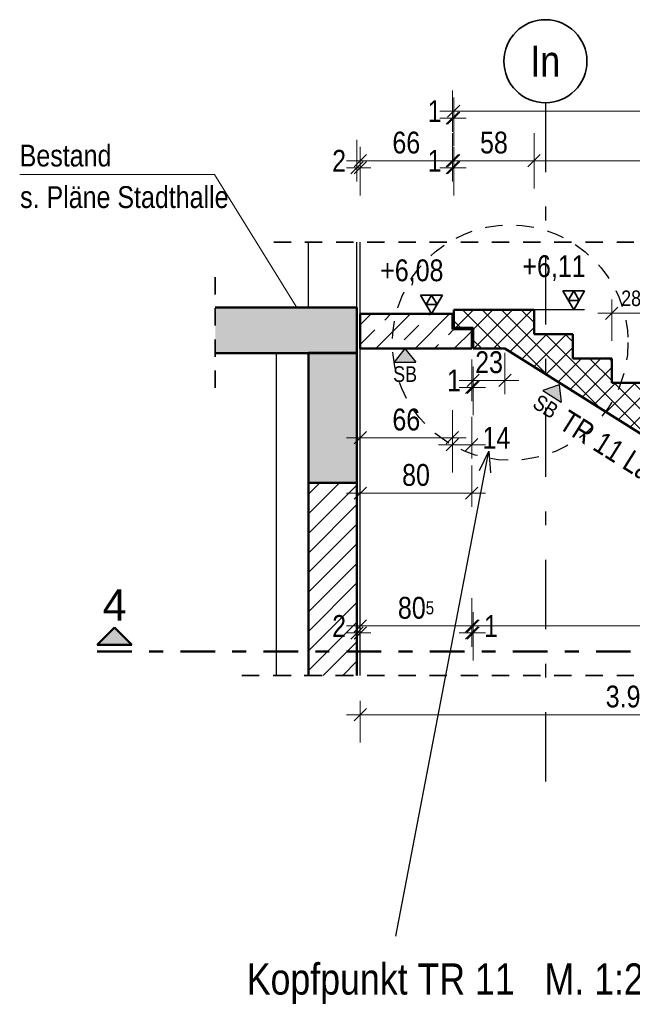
# Model space of a CAD drawing. Header units: millimetres. Extents: x 0 to 60.3, y -32.3 to 42.
# Tile 24 of 57: x 21.7 to 26.1, y 8.6 to 15.7. Entities that reach past the tile are written whole.
import ezdxf
from ezdxf.enums import TextEntityAlignment as Align

# ---------------------------------------------------------------- set-up
doc = ezdxf.new("R2010")
doc.units = ezdxf.units.MM
for name, pattern in [('DASHDOT', [1, 0.5, -0.25, 0, -0.25]), ('DASHDOTX2', [2, 1, -0.5, 0, -0.5]), ('HIDDEN', [0.375, 0.25, -0.125])]:
    doc.linetypes.add(name, pattern=pattern)
doc.layers.add('Achsen', color=7, linetype='Continuous', lineweight=20)
doc.layers.add('Schraffuren', color=7, linetype='Continuous', lineweight=20)
doc.styles.add('Arial', font='arial.ttf')
doc.styles.add('Arial Narrow', font='ARIALN.TTF')
doc.dimstyles.new('Arch_Strakon_dimstyle', dxfattribs={"dimtxt": 15.75, "dimasz": 1, "dimexe": 1.25, "dimexo": 0.0625, "dimgap": 1, "dimtad": 0, "dimdec": 4, "dimzin": 12, "dimdsep": 46, "dimtxsty": 'Arial Narrow', "dimblk": 'Arrowhead_Tick', "dimsah": 1, "dimcen": 0, "dimse1": 1, "dimse2": 1, "dimclrd": 6, "dimclrt": 2, "dimazin": 0, "dimtfac": 1, "dimtdec": 4, "dimtmove": 0, "dimatfit": 3, "dimldrblk": 'NONE', "dimfxl": 1, "dimtvp": 1, "dimtolj": 1, "dimtzin": 0, "dimlwd": 13, "dimarcsym": 2})

# ---------------------------------------------------------------- blocks, each defined once
blk = doc.blocks.new('Arrowhead_Tick')
at = {"color": 0, "linetype": 'Continuous', "lineweight": -2}
for p, q in [((0, 20), (0, -10)), ((-1, 0), (0, 0)), ((10, 0), (0, 0))]:
    blk.add_line(p, q, dxfattribs=at)
at = {"color": 2, "linetype": 'Continuous', "lineweight": 35}
blk.add_line((4.42, 4.42), (-4.42, -4.42), dxfattribs=at)
blk = doc.blocks.new('*D167')
at = {"color": 6, "linetype": 'Continuous', "lineweight": 13}
blk.add_line((24.1229, 10.6921), (27.9979, 10.6921), dxfattribs=at)
at = {"layer": 'Defpoints', "color": 0}
for p in [(24.1129, 10.9759), (28.0079, 10.9759), (28.0079, 10.6921)]:
    blk.add_point(p, dxfattribs=at)
at = {"color": 6, "lineweight": 13, "xscale": 0.01, "yscale": 0.01, "zscale": 0.01}
blk.add_blockref('Arrowhead_Tick', (28.0079, 10.6921), dxfattribs=at)
at = {"color": 6, "lineweight": 13, "xscale": 0.01, "yscale": 0.01, "zscale": 0.01, "rotation": 180}
blk.add_blockref('Arrowhead_Tick', (24.1129, 10.6921), dxfattribs=at)
at = {"color": 2, "lineweight": 35, "insert": (26.0604, 10.8225), "char_height": 0.1575, "attachment_point": 5, "style": 'Arial Narrow'}
blk.add_mtext('\\A1;3.90', dxfattribs=at)
blk = doc.blocks.new('_None')
blk = doc.blocks.new('*D171')
at = {"color": 6, "linetype": 'Continuous', "lineweight": 13}
for p, q in [((24.0788, 14.6421), (24.0688, 14.6421)), ((24.0888, 14.6421), (24.1129, 14.6421)), ((24.1229, 14.6421), (24.1329, 14.6421))]:
    blk.add_line(p, q, dxfattribs=at)
at = {"layer": 'Defpoints', "color": 0}
for p in [(24.1129, 14.6421), (24.0888, 14.1032), (24.1129, 14.1032)]:
    blk.add_point(p, dxfattribs=at)
at = {"color": 6, "lineweight": 13, "xscale": 0.01, "yscale": 0.01, "zscale": 0.01}
blk.add_blockref('Arrowhead_Tick', (24.0888, 14.6421), dxfattribs=at)
at = {"color": 6, "lineweight": 13, "xscale": 0.01, "yscale": 0.01, "zscale": 0.01, "rotation": 180}
blk.add_blockref('Arrowhead_Tick', (24.1129, 14.6421), dxfattribs=at)
at = {"color": 2, "lineweight": 35, "insert": (23.9604, 14.6921), "char_height": 0.1575, "attachment_point": 5, "style": 'Arial Narrow'}
blk.add_mtext('\\A1;2', dxfattribs=at)
blk = doc.blocks.new('*D172')
at = {"color": 6, "linetype": 'Continuous', "lineweight": 13}
blk.add_line((24.1229, 14.6921), (24.7679, 14.6921), dxfattribs=at)
at = {"layer": 'Defpoints', "color": 0}
for p in [(24.7779, 14.6921), (24.1129, 14.1032), (24.7779, 13.5859)]:
    blk.add_point(p, dxfattribs=at)
at = {"color": 6, "lineweight": 13, "xscale": 0.01, "yscale": 0.01, "zscale": 0.01}
blk.add_blockref('Arrowhead_Tick', (24.7779, 14.6921), dxfattribs=at)
at = {"color": 6, "lineweight": 13, "xscale": 0.01, "yscale": 0.01, "zscale": 0.01, "rotation": 180}
blk.add_blockref('Arrowhead_Tick', (24.1129, 14.6921), dxfattribs=at)
at = {"color": 2, "lineweight": 35, "insert": (24.4454, 14.8225), "char_height": 0.1575, "attachment_point": 5, "style": 'Arial Narrow'}
blk.add_mtext('\\A1;66', dxfattribs=at)
blk = doc.blocks.new('*D173')
at = {"color": 6, "linetype": 'Continuous', "lineweight": 13}
for p, q in [((24.7679, 14.6421), (24.7579, 14.6421)), ((24.7779, 14.6421), (24.7879, 14.6421)), ((24.7979, 14.6421), (24.8079, 14.6421))]:
    blk.add_line(p, q, dxfattribs=at)
at = {"layer": 'Defpoints', "color": 0}
for p in [(24.7879, 14.6421), (24.7779, 13.5859), (24.7879, 13.6159)]:
    blk.add_point(p, dxfattribs=at)
at = {"color": 6, "lineweight": 13, "xscale": 0.01, "yscale": 0.01, "zscale": 0.01}
blk.add_blockref('Arrowhead_Tick', (24.7779, 14.6421), dxfattribs=at)
at = {"color": 6, "lineweight": 13, "xscale": 0.01, "yscale": 0.01, "zscale": 0.01, "rotation": 180}
blk.add_blockref('Arrowhead_Tick', (24.7879, 14.6421), dxfattribs=at)
at = {"color": 2, "lineweight": 35, "insert": (24.6495, 14.6921), "char_height": 0.1575, "attachment_point": 5, "style": 'Arial Narrow'}
blk.add_mtext('\\A1;1', dxfattribs=at)
blk = doc.blocks.new('*D174')
at = {"color": 6, "linetype": 'Continuous', "lineweight": 13}
blk.add_line((24.7979, 14.6921), (25.3579, 14.6921), dxfattribs=at)
at = {"layer": 'Defpoints', "color": 0}
for p in [(25.3679, 14.6921), (24.7879, 13.6159), (25.3679, 13.6159)]:
    blk.add_point(p, dxfattribs=at)
at = {"color": 6, "lineweight": 13, "xscale": 0.01, "yscale": 0.01, "zscale": 0.01}
blk.add_blockref('Arrowhead_Tick', (25.3679, 14.6921), dxfattribs=at)
at = {"color": 6, "lineweight": 13, "xscale": 0.01, "yscale": 0.01, "zscale": 0.01, "rotation": 180}
blk.add_blockref('Arrowhead_Tick', (24.7879, 14.6921), dxfattribs=at)
at = {"color": 2, "lineweight": 35, "insert": (25.0779, 14.8225), "char_height": 0.1575, "attachment_point": 5, "style": 'Arial Narrow'}
blk.add_mtext('\\A1;58', dxfattribs=at)
blk = doc.blocks.new('*D175')
at = {"color": 6, "linetype": 'Continuous', "lineweight": 13}
blk.add_line((25.3779, 14.6921), (27.8779, 14.6921), dxfattribs=at)
at = {"layer": 'Defpoints', "color": 0}
for p in [(27.8879, 14.6921), (25.3679, 13.6159), (27.8879, 11.8559)]:
    blk.add_point(p, dxfattribs=at)
at = {"color": 6, "lineweight": 13, "xscale": 0.01, "yscale": 0.01, "zscale": 0.01}
blk.add_blockref('Arrowhead_Tick', (27.8879, 14.6921), dxfattribs=at)
at = {"color": 6, "lineweight": 13, "xscale": 0.01, "yscale": 0.01, "zscale": 0.01, "rotation": 180}
blk.add_blockref('Arrowhead_Tick', (25.3679, 14.6921), dxfattribs=at)
at = {"color": 2, "lineweight": 35, "insert": (26.6279, 14.8225), "char_height": 0.1575, "attachment_point": 5, "style": 'Arial Narrow'}
blk.add_mtext('\\A1;2.52', dxfattribs=at)
blk = doc.blocks.new('*D185')
at = {"color": 6, "linetype": 'Continuous', "lineweight": 13}
blk.add_line((24.1229, 12.6921), (24.7679, 12.6921), dxfattribs=at)
at = {"layer": 'Defpoints', "color": 0}
for p in [(24.7779, 13.5859), (24.1129, 13.3359), (24.7779, 12.6921)]:
    blk.add_point(p, dxfattribs=at)
at = {"color": 6, "lineweight": 13, "xscale": 0.01, "yscale": 0.01, "zscale": 0.01}
blk.add_blockref('Arrowhead_Tick', (24.7779, 12.6921), dxfattribs=at)
at = {"color": 6, "lineweight": 13, "xscale": 0.01, "yscale": 0.01, "zscale": 0.01, "rotation": 180.0000000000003}
blk.add_blockref('Arrowhead_Tick', (24.1129, 12.6921), dxfattribs=at)
at = {"color": 2, "lineweight": 35, "insert": (24.4454, 12.8225), "char_height": 0.1575, "attachment_point": 5, "style": 'Arial Narrow'}
blk.add_mtext('\\A1;66', dxfattribs=at)
blk = doc.blocks.new('*D186')
at = {"color": 6, "linetype": 'Continuous', "lineweight": 13}
blk.add_line((24.7879, 12.6421), (24.9079, 12.6421), dxfattribs=at)
at = {"layer": 'Defpoints', "color": 0}
for p in [(24.7779, 13.5859), (24.9179, 13.3359), (24.9179, 12.6421)]:
    blk.add_point(p, dxfattribs=at)
at = {"color": 6, "lineweight": 13, "xscale": 0.01, "yscale": 0.01, "zscale": 0.01}
blk.add_blockref('Arrowhead_Tick', (24.9179, 12.6421), dxfattribs=at)
at = {"color": 6, "lineweight": 13, "xscale": 0.01, "yscale": 0.01, "zscale": 0.01, "rotation": 180.0000000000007}
blk.add_blockref('Arrowhead_Tick', (24.7779, 12.6421), dxfattribs=at)
at = {"color": 2, "lineweight": 35, "insert": (25.0958, 12.6921), "char_height": 0.1575, "attachment_point": 5, "style": 'Arial Narrow'}
blk.add_mtext('\\A1;14', dxfattribs=at)
blk = doc.blocks.new('*D187')
at = {"color": 6, "linetype": 'Continuous', "lineweight": 13}
blk.add_line((24.1229, 12.2921), (24.9079, 12.2921), dxfattribs=at)
at = {"layer": 'Defpoints', "color": 0}
for p in [(24.1129, 13.3359), (24.9179, 13.3359), (24.9179, 12.2921)]:
    blk.add_point(p, dxfattribs=at)
at = {"color": 6, "lineweight": 13, "xscale": 0.01, "yscale": 0.01, "zscale": 0.01}
blk.add_blockref('Arrowhead_Tick', (24.9179, 12.2921), dxfattribs=at)
at = {"color": 6, "lineweight": 13, "xscale": 0.01, "yscale": 0.01, "zscale": 0.01, "rotation": 180}
blk.add_blockref('Arrowhead_Tick', (24.1129, 12.2921), dxfattribs=at)
at = {"color": 2, "lineweight": 35, "insert": (24.5154, 12.4225), "char_height": 0.1575, "attachment_point": 5, "style": 'Arial Narrow'}
blk.add_mtext('\\A1;80', dxfattribs=at)
blk = doc.blocks.new('*D246')
at = {"color": 6, "linetype": 'Continuous', "lineweight": 13}
for p, q in [((24.9079, 13.0561), (24.8979, 13.0561)), ((24.9179, 13.0561), (24.9279, 13.0561)), ((24.9379, 13.0561), (24.9479, 13.0561))]:
    blk.add_line(p, q, dxfattribs=at)
at = {"layer": 'Defpoints', "color": 0}
for p in [(24.9179, 13.3359), (24.9279, 13.3359), (24.9279, 13.0561)]:
    blk.add_point(p, dxfattribs=at)
at = {"color": 6, "lineweight": 13, "xscale": 0.01, "yscale": 0.01, "zscale": 0.01}
blk.add_blockref('Arrowhead_Tick', (24.9179, 13.0561), dxfattribs=at)
at = {"color": 6, "lineweight": 13, "xscale": 0.01, "yscale": 0.01, "zscale": 0.01, "rotation": 180}
blk.add_blockref('Arrowhead_Tick', (24.9279, 13.0561), dxfattribs=at)
at = {"color": 2, "lineweight": 35, "insert": (24.7895, 13.1061), "char_height": 0.1575, "attachment_point": 5, "style": 'Arial Narrow'}
blk.add_mtext('\\A1;1', dxfattribs=at)
blk = doc.blocks.new('*D247')
at = {"color": 6, "linetype": 'Continuous', "lineweight": 13}
blk.add_line((24.9379, 13.1061), (25.1475, 13.1061), dxfattribs=at)
at = {"layer": 'Defpoints', "color": 0}
for p in [(24.9279, 13.3359), (25.1575, 13.3359), (25.1575, 13.1061)]:
    blk.add_point(p, dxfattribs=at)
at = {"color": 6, "lineweight": 13, "xscale": 0.01, "yscale": 0.01, "zscale": 0.01}
blk.add_blockref('Arrowhead_Tick', (25.1575, 13.1061), dxfattribs=at)
at = {"color": 6, "lineweight": 13, "xscale": 0.01, "yscale": 0.01, "zscale": 0.01, "rotation": 180}
blk.add_blockref('Arrowhead_Tick', (24.9279, 13.1061), dxfattribs=at)
at = {"color": 2, "lineweight": 35, "insert": (25.0427, 13.2365), "char_height": 0.1575, "attachment_point": 5, "style": 'Arial Narrow'}
blk.add_mtext('\\A1;23', dxfattribs=at)
blk = doc.blocks.new('*D250')
at = {"layer": 'Defpoints', "color": 0}
for p in [(24.1129, 13.3359), (24.1129, 11.2828), (24.0888, 10.9759)]:
    blk.add_point(p, dxfattribs=at)
at = {"layer": 'Schraffuren', "color": 6, "linetype": 'Continuous', "lineweight": 13}
for p, q in [((24.0788, 11.2828), (24.0688, 11.2828)), ((24.0888, 11.2828), (24.1129, 11.2828)), ((24.1229, 11.2828), (24.1329, 11.2828))]:
    blk.add_line(p, q, dxfattribs=at)
at = {"layer": 'Schraffuren', "color": 6, "lineweight": 13, "xscale": 0.01, "yscale": 0.01, "zscale": 0.01}
blk.add_blockref('Arrowhead_Tick', (24.0888, 11.2828), dxfattribs=at)
at = {"layer": 'Schraffuren', "color": 6, "lineweight": 13, "xscale": 0.01, "yscale": 0.01, "zscale": 0.01, "rotation": 180}
blk.add_blockref('Arrowhead_Tick', (24.1129, 11.2828), dxfattribs=at)
at = {"layer": 'Schraffuren', "color": 2, "lineweight": 35, "insert": (23.9604, 11.3328), "char_height": 0.1575, "attachment_point": 5, "style": 'Arial Narrow'}
blk.add_mtext('\\A1;2', dxfattribs=at)
blk = doc.blocks.new('*D251')
at = {"layer": 'Defpoints', "color": 0}
for p in [(24.1129, 13.3359), (24.9179, 13.3359), (24.9179, 11.3328)]:
    blk.add_point(p, dxfattribs=at)
at = {"layer": 'Schraffuren', "color": 6, "linetype": 'Continuous', "lineweight": 13}
blk.add_line((24.1229, 11.3328), (24.9079, 11.3328), dxfattribs=at)
at = {"layer": 'Schraffuren', "color": 6, "lineweight": 13, "xscale": 0.01, "yscale": 0.01, "zscale": 0.01}
blk.add_blockref('Arrowhead_Tick', (24.9179, 11.3328), dxfattribs=at)
at = {"layer": 'Schraffuren', "color": 6, "lineweight": 13, "xscale": 0.01, "yscale": 0.01, "zscale": 0.01, "rotation": 180}
blk.add_blockref('Arrowhead_Tick', (24.1129, 11.3328), dxfattribs=at)
at = {"layer": 'Schraffuren', "color": 2, "lineweight": 35, "insert": (24.5154, 11.4632), "char_height": 0.1575, "attachment_point": 5, "style": 'Arial Narrow'}
blk.add_mtext('\\A1;80{\\A1;\\H.6x;\\S5;}', dxfattribs=at)
blk = doc.blocks.new('*D252')
at = {"layer": 'Defpoints', "color": 0}
for p in [(24.9179, 13.3359), (24.9279, 13.3359), (24.9279, 11.2828)]:
    blk.add_point(p, dxfattribs=at)
at = {"layer": 'Schraffuren', "color": 6, "linetype": 'Continuous', "lineweight": 13}
for p, q in [((24.9079, 11.2828), (24.8979, 11.2828)), ((24.9179, 11.2828), (24.9279, 11.2828)), ((24.9379, 11.2828), (24.9479, 11.2828))]:
    blk.add_line(p, q, dxfattribs=at)
at = {"layer": 'Schraffuren', "color": 6, "lineweight": 13, "xscale": 0.01, "yscale": 0.01, "zscale": 0.01}
blk.add_blockref('Arrowhead_Tick', (24.9179, 11.2828), dxfattribs=at)
at = {"layer": 'Schraffuren', "color": 6, "lineweight": 13, "xscale": 0.01, "yscale": 0.01, "zscale": 0.01, "rotation": 180}
blk.add_blockref('Arrowhead_Tick', (24.9279, 11.2828), dxfattribs=at)
at = {"layer": 'Schraffuren', "color": 2, "lineweight": 35, "insert": (25.0562, 11.3328), "char_height": 0.1575, "attachment_point": 5, "style": 'Arial Narrow'}
blk.add_mtext('\\A1;1', dxfattribs=at)
blk = doc.blocks.new('*D253')
at = {"layer": 'Defpoints', "color": 0}
for p in [(24.9279, 13.3359), (27.9979, 11.5505), (27.9979, 11.3328)]:
    blk.add_point(p, dxfattribs=at)
at = {"layer": 'Schraffuren', "color": 6, "linetype": 'Continuous', "lineweight": 13}
blk.add_line((24.9379, 11.3328), (27.9879, 11.3328), dxfattribs=at)
at = {"layer": 'Schraffuren', "color": 6, "lineweight": 13, "xscale": 0.01, "yscale": 0.01, "zscale": 0.01}
blk.add_blockref('Arrowhead_Tick', (27.9979, 11.3328), dxfattribs=at)
at = {"layer": 'Schraffuren', "color": 6, "lineweight": 13, "xscale": 0.01, "yscale": 0.01, "zscale": 0.01, "rotation": 180}
blk.add_blockref('Arrowhead_Tick', (24.9279, 11.3328), dxfattribs=at)
at = {"layer": 'Schraffuren', "color": 2, "lineweight": 35, "insert": (26.4629, 11.4632), "char_height": 0.1575, "attachment_point": 5, "style": 'Arial Narrow'}
blk.add_mtext('\\A1;3.07', dxfattribs=at)
blk = doc.blocks.new('*D254')
at = {"layer": 'Defpoints', "color": 0}
for p in [(28.1979, 15.05), (24.7879, 13.6159), (28.1979, 11.8559)]:
    blk.add_point(p, dxfattribs=at)
at = {"layer": 'Schraffuren', "color": 6, "linetype": 'Continuous', "lineweight": 13}
blk.add_line((24.7979, 15.05), (28.1879, 15.05), dxfattribs=at)
at = {"layer": 'Schraffuren', "color": 6, "lineweight": 13, "xscale": 0.01, "yscale": 0.01, "zscale": 0.01}
blk.add_blockref('Arrowhead_Tick', (28.1979, 15.05), dxfattribs=at)
at = {"layer": 'Schraffuren', "color": 6, "lineweight": 13, "xscale": 0.01, "yscale": 0.01, "zscale": 0.01, "rotation": 180}
blk.add_blockref('Arrowhead_Tick', (24.7879, 15.05), dxfattribs=at)
at = {"layer": 'Schraffuren', "color": 2, "lineweight": 35, "insert": (26.4929, 15.1804), "char_height": 0.1575, "attachment_point": 5, "style": 'Arial Narrow'}
blk.add_mtext('\\A1;3.41', dxfattribs=at)
blk = doc.blocks.new('*D258')
at = {"layer": 'Defpoints', "color": 0}
for p in [(24.7879, 15), (24.7779, 13.5859), (24.7879, 13.6159)]:
    blk.add_point(p, dxfattribs=at)
at = {"layer": 'Schraffuren', "color": 6, "linetype": 'Continuous', "lineweight": 13}
for p, q in [((24.7679, 15), (24.7579, 15)), ((24.7779, 15), (24.7879, 15)), ((24.7979, 15), (24.8079, 15))]:
    blk.add_line(p, q, dxfattribs=at)
at = {"layer": 'Schraffuren', "color": 6, "lineweight": 13, "xscale": 0.01, "yscale": 0.01, "zscale": 0.01}
blk.add_blockref('Arrowhead_Tick', (24.7779, 15), dxfattribs=at)
at = {"layer": 'Schraffuren', "color": 6, "lineweight": 13, "xscale": 0.01, "yscale": 0.01, "zscale": 0.01, "rotation": 180}
blk.add_blockref('Arrowhead_Tick', (24.7879, 15), dxfattribs=at)
at = {"layer": 'Schraffuren', "color": 2, "lineweight": 35, "insert": (24.6495, 15.05), "char_height": 0.1575, "attachment_point": 5, "style": 'Arial Narrow'}
blk.add_mtext('\\A1;1', dxfattribs=at)
blk = doc.blocks.new('*D262')
at = {"layer": 'Defpoints', "color": 0}
for p in [(26.2079, 13.5907), (25.9279, 13.0879), (26.2079, 13.0879)]:
    blk.add_point(p, dxfattribs=at)
at = {"layer": 'Schraffuren', "color": 6, "linetype": 'Continuous', "lineweight": 13}
blk.add_line((25.9379, 13.5907), (26.1979, 13.5907), dxfattribs=at)
at = {"layer": 'Schraffuren', "color": 6, "lineweight": 13, "xscale": 0.01, "yscale": 0.01, "zscale": 0.01}
blk.add_blockref('Arrowhead_Tick', (26.2079, 13.5907), dxfattribs=at)
at = {"layer": 'Schraffuren', "color": 6, "lineweight": 13, "xscale": 0.01, "yscale": 0.01, "zscale": 0.01, "rotation": 180}
blk.add_blockref('Arrowhead_Tick', (25.9279, 13.5907), dxfattribs=at)
at = {"layer": 'Schraffuren', "color": 3, "lineweight": 35, "insert": (26.0679, 13.6982), "char_height": 0.1125, "attachment_point": 5, "style": 'Arial Narrow'}
blk.add_mtext('\\A1;28', dxfattribs=at)

msp = doc.modelspace()

# ---------------------------------------------------------------- hatches: boundary and pattern name
at = {"lineweight": 13, "true_color": 0x80ff80}
for points in [[(24.435791, 13.335918), (24.514037, 13.237386), (24.357546, 13.237386)], [(25.548737, 13.073992), (25.562546, 12.948932), (25.430055, 13.032213)]]:
    msp.add_hatch(color=91, dxfattribs=at).paths.add_polyline_path(points)
at = {"lineweight": 13, "true_color": 0x0000ff}
msp.add_hatch(color=5, dxfattribs=at).paths.add_polyline_path([(22.339645, 11.32249), (22.214645, 11.19749), (22.464645, 11.19749)])
at = {"layer": 'Schraffuren', "lineweight": 13, "true_color": 0xf0f0f0}
for points in [[(23.065904, 13.302264), (24.088794, 13.302264), (24.088794, 13.632264), (23.065904, 13.632264)], [(23.738794, 12.365915), (24.088794, 12.365915), (24.088794, 13.304615), (23.738794, 13.304615)]]:
    msp.add_hatch(color=7, dxfattribs=at).paths.add_polyline_path(points)
at = {"layer": 'Schraffuren', "lineweight": 13}
h = msp.add_hatch(dxfattribs=at)
h.set_pattern_fill('bB', color=6, scale=0.01, angle=45, style=0, pattern_type=2)
h.set_pattern_definition([(45, (0, 0), (-0.1414214, 0.1414214), [0.15, -0.1]), (45, (-0.07071, 0.07071), (-0.1414214, 0.1414214), [])])
h.paths.add_polyline_path([(24.917852, 13.335918), (24.917852, 13.475918), (24.777852, 13.475918), (24.777852, 13.585918), (24.112863, 13.585918), (24.112863, 13.335918)])
h = msp.add_hatch(dxfattribs=at)
h.set_pattern_fill('FT', color=6, scale=0.01, angle=45, style=0, pattern_type=2)
h.set_pattern_definition([(45, (0, 0), (-0.07071068, 0.07071068), []), (135, (0, 0), (-0.07071068, -0.07071068), [])])
h.paths.add_polyline_path([(27.997852, 11.685918), (28.197852, 11.685918), (28.197852, 11.855918), (27.887852, 11.855918), (27.887852, 12.031918), (27.607852, 12.031918), (27.607852, 12.207918), (27.327852, 12.207918), (27.327852, 12.383918), (27.047852, 12.383918), (27.047852, 12.559918), (26.767852, 12.559918), (26.767852, 12.735918), (26.487852, 12.735918), (26.487852, 12.911918), (26.207852, 12.911918), (26.207852, 13.087918), (25.927852, 13.087918), (25.927852, 13.263918), (25.647852, 13.263918), (25.647852, 13.439918), (25.367852, 13.439918), (25.367852, 13.615918), (24.787852, 13.615918), (24.787852, 13.485918), (24.927852, 13.485918), (24.927852, 13.335918), (25.157488, 13.335918), (27.997852, 11.550518)])
h = msp.add_hatch(dxfattribs=at)
h.set_pattern_fill('Mau', color=6, scale=0.01, angle=45, style=0, pattern_type=2)
h.set_pattern_definition([(45, (0, 0), (-0.07071068, 0.07071068), [])])
h.paths.add_polyline_path([(23.738794, 10.975912), (24.088794, 10.975912), (24.088794, 12.36591), (23.738794, 12.36591)])

# ---------------------------------------------------------------- linework, layer by layer
at = {"color": 5, "linetype": 'Continuous', "lineweight": 18}
for p, q in [((21.655042, 14.592059), (23.06122, 14.592059)), ((23.06122, 14.592059), (23.649751, 13.639409))]:
    msp.add_line(p, q, dxfattribs=at)
at = {"color": 2, "linetype": 'HIDDEN', "lineweight": 35, "ltscale": 0.5}
for p, q in [((23.488794, 14.10319), (28.46287, 14.10319)), ((23.065904, 13.052264), (23.065904, 13.882264)), ((23.25891, 10.975912), (23.988794, 10.975912)), ((23.488794, 10.975912), (28.462873, 10.975912))]:
    msp.add_line(p, q, dxfattribs=at)
at = {"color": 3, "linetype": 'Continuous', "lineweight": 25}
for p, q in [((23.738794, 13.632264), (23.738794, 14.10319)), ((24.088794, 13.632264), (24.088794, 14.10319)), ((24.706445, 13.585918), (24.177245, 13.585918)), ((25.732402, 13.615918), (25.203202, 13.615918)), ((23.50891, 10.975912), (23.50891, 13.302264)), ((24.435791, 13.335918), (24.357546, 13.237386)), ((24.435791, 13.335918), (24.514037, 13.237386)), ((24.357546, 13.237386), (24.514037, 13.237386)), ((25.548737, 13.073992), (25.430055, 13.032213)), ((25.430055, 13.032213), (25.562546, 12.948932)), ((25.548737, 13.073992), (25.562546, 12.948932)), ((24.368612, 9.09322), (25.040848, 12.594447)), ((24.973093, 12.454717), (25.040848, 12.594447)), ((25.040848, 12.594447), (25.052036, 12.43956))]:
    msp.add_line(p, q, dxfattribs=at)
at = {"color": 2, "linetype": 'Continuous', "lineweight": 35}
for p, q in [((24.627695, 13.585918), (24.548945, 13.722313)), ((24.548945, 13.722313), (24.706445, 13.722313)), ((24.58832, 13.654115), (24.627695, 13.722313)), ((24.706445, 13.722313), (24.627695, 13.585918)), ((24.627695, 13.722313), (24.66707, 13.654115)), ((25.653652, 13.615918), (25.574902, 13.752313)), ((25.574902, 13.752313), (25.732402, 13.752313)), ((25.614277, 13.684115), (25.653652, 13.752313)), ((25.732402, 13.752313), (25.653652, 13.615918)), ((25.653652, 13.752313), (25.693027, 13.684115)), ((24.66707, 13.654115), (24.58832, 13.654115)), ((25.693027, 13.684115), (25.614277, 13.684115))]:
    msp.add_line(p, q, dxfattribs=at)
at = {"color": 4, "linetype": 'Continuous', "lineweight": 50}
for p, q in [((23.065904, 13.632264), (24.088794, 13.632264)), ((24.088794, 13.304615), (24.088794, 13.632264)), ((24.112863, 13.585918), (24.777852, 13.585918)), ((24.112863, 13.335918), (24.112863, 13.585918)), ((24.777852, 13.475918), (24.777852, 13.585918)), ((24.787852, 13.615918), (25.367852, 13.615918)), ((24.787852, 13.485918), (24.787852, 13.615918)), ((25.367852, 13.439918), (25.367852, 13.615918)), ((24.777852, 13.475918), (24.917852, 13.475918)), ((24.787852, 13.485918), (24.927852, 13.485918)), ((24.917852, 13.335918), (24.917852, 13.475918)), ((24.927852, 13.335918), (24.927852, 13.485918)), ((25.367852, 13.439918), (25.647852, 13.439918)), ((25.647852, 13.263918), (25.647852, 13.439918)), ((23.065904, 13.302264), (24.088794, 13.302264)), ((23.738794, 13.304615), (24.088794, 13.304615)), ((23.738794, 12.36591), (23.738794, 13.304615)), ((24.088794, 12.36591), (24.088794, 13.304615)), ((24.112863, 13.335918), (24.917852, 13.335918)), ((24.927852, 13.335918), (25.157488, 13.335918)), ((25.157488, 13.335918), (27.997852, 11.550518)), ((25.647852, 13.263918), (25.927852, 13.263918)), ((25.927852, 13.087918), (25.927852, 13.263918)), ((25.927852, 13.087918), (26.207852, 13.087918)), ((23.738794, 12.365915), (24.088794, 12.365915)), ((23.738794, 10.975912), (23.738794, 12.36591)), ((24.088794, 10.975912), (24.088794, 12.36591)), ((22.339645, 11.32249), (22.214645, 11.19749)), ((22.464645, 11.19749), (22.339645, 11.32249)), ((22.214645, 11.19749), (22.464645, 11.19749))]:
    msp.add_line(p, q, dxfattribs=at)
at = {"color": 4, "linetype": 'DASHDOT', "lineweight": 50, "ltscale": 0.5}
msp.add_line((22.214645, 11.14749), (29.483753, 11.14749), dxfattribs=at)
at = {"color": 3, "linetype": 'HIDDEN', "lineweight": 25, "ltscale": 0.5}
msp.add_circle((25.195201, 13.378879), 0.85, dxfattribs=at)
at = {"layer": 'Achsen', "color": 3, "linetype": 'DASHDOTX2', "lineweight": 25, "ltscale": 0.5}
msp.add_line((25.449449, 15.110746), (25.449449, 10.182952), dxfattribs=at)
at = {"layer": 'Achsen', "color": 3, "linetype": 'Continuous', "lineweight": 25}
for p, q in [((24.112863, 13.585918), (24.112863, 14.10319)), ((24.112863, 11.675912), (24.112863, 13.335918)), ((24.112863, 10.975912), (24.112863, 11.675912))]:
    msp.add_line(p, q, dxfattribs=at)
at = {"layer": 'Achsen', "color": 2, "linetype": 'Continuous', "lineweight": 35}
msp.add_circle((25.449449, 15.410746), 0.3, dxfattribs=at)

# ---------------------------------------------------------------- texts
at = {"color": 2, "lineweight": 35, "style": 'Arial Narrow'}
for s, p in [('Bestand', (21.655042, 14.650821)), ('s. Pläne Stadthalle', (21.658024, 14.351051))]:
    msp.add_text(s, height=0.1575, dxfattribs=at).set_placement(p)
at = {"color": 3, "lineweight": 25, "style": 'Arial Narrow'}
msp.add_text('SB', height=0.1125, dxfattribs=at).set_placement((24.350641, 13.095462))
msp.add_text('SB', height=0.1125, rotation=327.8472961, dxfattribs=at).set_placement((25.348681, 12.91573))
at = {"color": 4, "lineweight": 50}
for s, style, p in [('4', 'Arial', (22.25302, 11.37249)), ('Kopfpunkt TR 11   M. 1:25', 'Arial Narrow', (23.293814, 8.671452))]:
    msp.add_text(s, height=0.225, dxfattribs=dict(at, style=style)).set_placement(p)
at = {"color": 2, "lineweight": 35, "char_height": 0.1575, "attachment_point": 1, "line_spacing_factor": 0.9, "style": 'Arial Narrow'}
for s, insert in [(' +6,11', (25.233127, 14.009668)), (' +6,08', (24.206928, 13.979668))]:
    msp.add_mtext(s, dxfattribs=dict(at, insert=insert))
at = {"color": 2, "lineweight": 35, "insert": (25.510228, 12.726238), "char_height": 0.1575, "attachment_point": 7, "rotation": 327.8473, "line_spacing_factor": 0.9, "style": 'Arial Narrow'}
msp.add_mtext('TR 11 Lauf 1 10 Stg. 17{\\A1;\\H.6x;\\S6;}/28', dxfattribs=at)
at = {"layer": 'Achsen', "color": 4, "lineweight": 50, "style": 'Arial Narrow'}
msp.add_text('In', height=0.225, dxfattribs=at).set_placement((25.448621, 15.410746), align=Align.MIDDLE_CENTER)

# ---------------------------------------------------------------- dimensions: what is measured, and where the dimension line sits
at = {"lineweight": 35}
for base, p1, p2, text, override, picture, middle in [((24.777852, 14.692131), (24.112863, 14.10319), (24.777852, 13.585918), '66', {"dimscale": 0.01, "dimtxt": 15.75, "dimasz": 1, "dimgap": 5, "dimtad": 1, "dimjust": 0, "dimtih": 0, "dimtoh": 0, "dimdec": 2, "dimdsep": 46, "dimtxsty": 'Arial Narrow', "dimclrd": 6, "dimclrt": 2, "dimtix": 1, "dimtofl": 255, "dimtmove": 0, "dimatfit": 2, "dimfxl": 0, "dimfxlon": 0, "dimtvp": 31.746032, "dimlwd": 13}, '*D172', (24.445358, 14.692131)), ((25.367852, 14.692131), (24.787852, 13.615918), (25.367852, 13.615918), '58', {"dimscale": 0.01, "dimtxt": 15.75, "dimasz": 1, "dimgap": 5, "dimtad": 1, "dimjust": 0, "dimtih": 0, "dimtoh": 0, "dimdec": 2, "dimdsep": 46, "dimtxsty": 'Arial Narrow', "dimclrd": 6, "dimclrt": 2, "dimtix": 1, "dimtofl": 255, "dimtmove": 0, "dimatfit": 2, "dimfxl": 0, "dimfxlon": 0, "dimtvp": 31.746032, "dimlwd": 13}, '*D174', (25.077852, 14.692131)), ((27.887852, 14.692131), (25.367852, 13.615918), (27.887852, 11.855918), '2.52', {"dimscale": 0.01, "dimtxt": 15.75, "dimasz": 1, "dimgap": 5, "dimtad": 1, "dimjust": 0, "dimtih": 0, "dimtoh": 0, "dimdec": 2, "dimdsep": 46, "dimtxsty": 'Arial Narrow', "dimclrd": 6, "dimclrt": 2, "dimtix": 1, "dimtofl": 255, "dimtmove": 0, "dimatfit": 2, "dimfxl": 0, "dimfxlon": 0, "dimtvp": 31.746032, "dimlwd": 13}, '*D175', (26.627852, 14.692131)), ((24.112863, 14.642131), (24.088794, 14.10319), (24.112863, 14.10319), '2', {"dimscale": 0.01, "dimtxt": 15.75, "dimasz": 1, "dimgap": 5, "dimtad": 1, "dimjust": 0, "dimtih": 0, "dimtoh": 0, "dimdec": 2, "dimdsep": 46, "dimtxsty": 'Arial Narrow', "dimclrd": 6, "dimclrt": 2, "dimtix": 0, "dimtofl": 255, "dimtmove": 2, "dimatfit": 2, "dimfxl": 0, "dimfxlon": 0, "dimtvp": 31.746032, "dimlwd": 13}, '*D171', (23.960432, 14.692131)), ((24.787852, 14.642131), (24.777852, 13.585918), (24.787852, 13.615918), '1', {"dimscale": 0.01, "dimtxt": 15.75, "dimasz": 1, "dimgap": 5, "dimtad": 1, "dimjust": 0, "dimtih": 0, "dimtoh": 0, "dimdec": 2, "dimdsep": 46, "dimtxsty": 'Arial Narrow', "dimclrd": 6, "dimclrt": 2, "dimtix": 0, "dimtofl": 255, "dimtmove": 2, "dimatfit": 2, "dimfxl": 0, "dimfxlon": 0, "dimtvp": 31.746032, "dimlwd": 13}, '*D173', (24.649489, 14.692131)), ((24.917852, 12.292131), (24.112863, 13.335918), (24.917852, 13.335918), '80', {"dimscale": 0.01, "dimtxt": 15.75, "dimasz": 1, "dimgap": 5, "dimtad": 1, "dimjust": 0, "dimtih": 0, "dimtoh": 0, "dimdec": 2, "dimdsep": 46, "dimtxsty": 'Arial Narrow', "dimclrd": 6, "dimclrt": 2, "dimtix": 1, "dimtofl": 255, "dimtmove": 0, "dimatfit": 2, "dimfxl": 0, "dimfxlon": 0, "dimtvp": 31.746032, "dimlwd": 13}, '*D187', (24.515358, 12.292131)), ((24.927852, 13.05614), (24.917852, 13.335918), (24.927852, 13.335918), '1', {"dimscale": 0.01, "dimtxt": 15.75, "dimasz": 1, "dimgap": 5, "dimtad": 1, "dimjust": 0, "dimtih": 0, "dimtoh": 0, "dimdec": 3, "dimdsep": 46, "dimtxsty": 'Arial Narrow', "dimclrd": 6, "dimclrt": 2, "dimtix": 0, "dimtofl": 255, "dimtmove": 2, "dimatfit": 2, "dimfxl": 0, "dimfxlon": 0, "dimtvp": 31.746032, "dimlwd": 13}, '*D246', (24.789489, 13.10614)), ((25.157488, 13.10614), (24.927852, 13.335918), (25.157488, 13.335918), '23', {"dimscale": 0.01, "dimtxt": 15.75, "dimasz": 1, "dimgap": 5, "dimtad": 1, "dimjust": 0, "dimtih": 0, "dimtoh": 0, "dimdec": 3, "dimdsep": 46, "dimtxsty": 'Arial Narrow', "dimclrd": 6, "dimclrt": 2, "dimtix": 1, "dimtofl": 255, "dimtmove": 0, "dimatfit": 2, "dimfxl": 0, "dimfxlon": 0, "dimtvp": 31.746032, "dimlwd": 13}, '*D247', (25.04267, 13.10614)), ((28.00787, 10.692131), (24.112863, 10.975912), (28.00787, 10.975912), '3.90', {"dimscale": 0.01, "dimtxt": 15.75, "dimasz": 1, "dimgap": 5, "dimtad": 1, "dimjust": 0, "dimtih": 0, "dimtoh": 0, "dimdec": 2, "dimdsep": 46, "dimtxsty": 'Arial Narrow', "dimclrd": 6, "dimclrt": 2, "dimtix": 1, "dimtofl": 255, "dimtmove": 0, "dimatfit": 2, "dimfxl": 0, "dimfxlon": 0, "dimtvp": 31.746032, "dimlwd": 13}, '*D167', (26.060367, 10.692131))]:
    dim = msp.add_linear_dim(base=base, p1=p1, p2=p2, text=text, dimstyle='Arch_Strakon_dimstyle', override=override, dxfattribs=at)
    dim.commit()
    dim.dimension.update_dxf_attribs({"geometry": picture, "text_midpoint": middle, "dimtype": 160})
for base, p1, p2, text, override, picture, middle in [((24.777852, 12.692131), (24.112863, 13.335918), (24.777852, 13.585918), '66', {"dimscale": 0.01, "dimtxt": 15.75, "dimasz": 1, "dimgap": 5, "dimtad": 1, "dimjust": 0, "dimtih": 0, "dimtoh": 0, "dimdec": 2, "dimdsep": 46, "dimtxsty": 'Arial Narrow', "dimclrd": 6, "dimclrt": 2, "dimtix": 1, "dimtofl": 255, "dimtmove": 0, "dimatfit": 2, "dimfxl": 0, "dimfxlon": 0, "dimtvp": 31.746032, "dimlwd": 13}, '*D185', (24.445358, 12.692131)), ((24.917852, 12.642131), (24.777852, 13.585918), (24.917852, 13.335918), '14', {"dimscale": 0.01, "dimtxt": 15.75, "dimasz": 1, "dimgap": 5, "dimtad": 1, "dimjust": 4, "dimtih": 0, "dimtoh": 0, "dimdec": 2, "dimdsep": 46, "dimtxsty": 'Arial Narrow', "dimclrd": 6, "dimclrt": 2, "dimtix": 0, "dimtofl": 255, "dimtmove": 2, "dimatfit": 2, "dimfxl": 0, "dimfxlon": 0, "dimtvp": 31.746032, "dimlwd": 13}, '*D186', (25.095827, 12.692131))]:
    dim = msp.add_linear_dim(base=base, p1=p1, p2=p2, angle=0, text=text, dimstyle='Arch_Strakon_dimstyle', override=override, dxfattribs=at)
    dim.commit()
    dim.dimension.update_dxf_attribs({"geometry": picture, "text_midpoint": middle, "dimtype": 160})
at = {"layer": 'Schraffuren', "lineweight": 35}
for base, p1, p2, text, override, picture, middle in [((28.197852, 15.05), (24.787852, 13.615918), (28.197852, 11.855918), '3.41', {"dimscale": 0.01, "dimtxt": 15.75, "dimasz": 1, "dimgap": 5, "dimtad": 1, "dimjust": 0, "dimtih": 0, "dimtoh": 0, "dimdec": 3, "dimdsep": 46, "dimtxsty": 'Arial Narrow', "dimclrd": 6, "dimclrt": 2, "dimtix": 1, "dimtofl": 255, "dimtmove": 0, "dimatfit": 2, "dimfxl": 0, "dimfxlon": 0, "dimtvp": 31.746032, "dimlwd": 13}, '*D254', (26.492852, 15.05)), ((24.787852, 15), (24.777852, 13.585918), (24.787852, 13.615918), '1', {"dimscale": 0.01, "dimtxt": 15.75, "dimasz": 1, "dimgap": 5, "dimtad": 1, "dimjust": 0, "dimtih": 0, "dimtoh": 0, "dimdec": 3, "dimdsep": 46, "dimtxsty": 'Arial Narrow', "dimclrd": 6, "dimclrt": 2, "dimtix": 0, "dimtofl": 255, "dimtmove": 2, "dimatfit": 2, "dimfxl": 0, "dimfxlon": 0, "dimtvp": 31.746032, "dimlwd": 13}, '*D258', (24.649489, 15.05)), ((26.207852, 13.590725), (25.927852, 13.087918), (26.207852, 13.087918), '28', {"dimscale": 0.01, "dimtxt": 11.25, "dimasz": 1, "dimgap": 5, "dimtad": 1, "dimjust": 0, "dimtih": 0, "dimtoh": 0, "dimdec": 3, "dimdsep": 46, "dimtxsty": 'Arial Narrow', "dimclrd": 6, "dimclrt": 3, "dimtix": 1, "dimtofl": 255, "dimtmove": 0, "dimatfit": 2, "dimfxl": 0, "dimfxlon": 0, "dimtvp": 44.444444, "dimlwd": 13}, '*D262', (26.067852, 13.590725)), ((24.112863, 11.282768), (24.088794, 10.975912), (24.112863, 13.335918), '2', {"dimscale": 0.01, "dimtxt": 15.75, "dimasz": 1, "dimgap": 5, "dimtad": 1, "dimjust": 0, "dimtih": 0, "dimtoh": 0, "dimdec": 2, "dimdsep": 46, "dimtxsty": 'Arial Narrow', "dimclrd": 6, "dimclrt": 2, "dimtix": 0, "dimtofl": 255, "dimtmove": 2, "dimatfit": 2, "dimfxl": 0, "dimfxlon": 0, "dimtvp": 31.746032, "dimlwd": 13}, '*D250', (23.960432, 11.332768)), ((24.917852, 11.332768), (24.112863, 13.335918), (24.917852, 13.335918), '80{\\A1;\\H.6x;\\S5;}', {"dimscale": 0.01, "dimtxt": 15.75, "dimasz": 1, "dimgap": 5, "dimtad": 1, "dimjust": 0, "dimtih": 0, "dimtoh": 0, "dimdec": 3, "dimdsep": 46, "dimtxsty": 'Arial Narrow', "dimclrd": 6, "dimclrt": 2, "dimtix": 1, "dimtofl": 255, "dimtmove": 0, "dimatfit": 2, "dimfxl": 0, "dimfxlon": 0, "dimtvp": 31.746032, "dimlwd": 13}, '*D251', (24.515358, 11.332768)), ((24.927852, 11.282768), (24.917852, 13.335918), (24.927852, 13.335918), '1', {"dimscale": 0.01, "dimtxt": 15.75, "dimasz": 1, "dimgap": 5, "dimtad": 1, "dimjust": 4, "dimtih": 0, "dimtoh": 0, "dimdec": 3, "dimdsep": 46, "dimtxsty": 'Arial Narrow', "dimclrd": 6, "dimclrt": 2, "dimtix": 0, "dimtofl": 255, "dimtmove": 2, "dimatfit": 2, "dimfxl": 0, "dimfxlon": 0, "dimtvp": 31.746032, "dimlwd": 13}, '*D252', (25.056214, 11.332768)), ((27.997852, 11.332768), (24.927852, 13.335918), (27.997852, 11.550518), '3.07', {"dimscale": 0.01, "dimtxt": 15.75, "dimasz": 1, "dimgap": 5, "dimtad": 1, "dimjust": 0, "dimtih": 0, "dimtoh": 0, "dimdec": 3, "dimdsep": 46, "dimtxsty": 'Arial Narrow', "dimclrd": 6, "dimclrt": 2, "dimtix": 1, "dimtofl": 255, "dimtmove": 0, "dimatfit": 2, "dimfxl": 0, "dimfxlon": 0, "dimtvp": 31.746032, "dimlwd": 13}, '*D253', (26.462852, 11.332768))]:
    dim = msp.add_linear_dim(base=base, p1=p1, p2=p2, text=text, dimstyle='Arch_Strakon_dimstyle', override=override, dxfattribs=at)
    dim.commit()
    dim.dimension.update_dxf_attribs({"geometry": picture, "text_midpoint": middle, "dimtype": 160})

doc.saveas('drawing.dxf')
